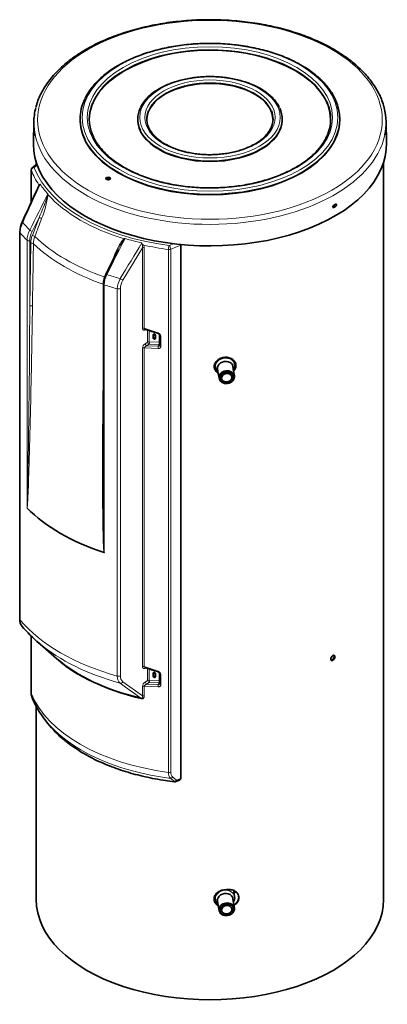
# Model space of a CAD drawing. Header units: millimetres. Extents: x -1322 to 2906, y -1845 to 3109.
# Tile 1 of 7: x -1322 to -684, y -1845 to -134. Entities that reach past the tile are written whole.
import ezdxf

# ---------------------------------------------------------------- set-up
doc = ezdxf.new("R2010")
doc.units = ezdxf.units.MM
for name, color, linetype in [('7622280', 7, 'Continuous'), ('7627262', 7, 'Continuous'), ('7627729', 7, 'Continuous'), ('7682704', 7, 'Continuous'), ('97758856_ECROU_R', 7, 'Continuous'), ('EEP06411_TUBE_CO', 7, 'Continuous'), ('EEP06530_ECROU_N', 7, 'Continuous'), ('FactualArea', 7, 'Continuous')]:
    doc.layers.add(name, color=color, linetype=linetype)

# ---------------------------------------------------------------- blocks, each defined once
blk = doc.blocks.new('SE5')
at = {"layer": '7622280', "color": 2, "linetype": 'Continuous', "lineweight": 35}
blk.add_ellipse((-1168.7, -416.7), major_axis=(-7.5, 0), ratio=0.57735, start_param=4.449148, end_param=4.972288, dxfattribs=at)
for points in [[(-983.3, -733.9), (-983.5, -733.8), (-983.8, -733.7), (-984.1, -733.6)], [(-950, -1652.1), (-948.9, -1651.4), (-947.9, -1650.6), (-947, -1649.8)]]:
    blk.add_open_spline(points, degree=3, dxfattribs=at)
at = {"layer": '7627262', "color": 2, "linetype": 'Continuous', "lineweight": 35}
for p, q in [((-1292.5, -385.2), (-1300.4, -391.8)), ((-1302.3, -395.6), (-1302.3, -451.7)), ((-1322, -503.4), (-1322, -1176.3)), ((-1042.4, -1452.9), (-1042.4, -526.2)), ((-1151.7, -534.9), (-1172.4, -576.4)), ((-1177, -593.7), (-1177, -869.3)), ((-1090.7, -682.3), (-1090.7, -687.2)), ((-1089.9, -681), (-1089.9, -685.8)), ((-1086.4, -688), (-1086.4, -683.1)), ((-1079.3, -682.7), (-1079.3, -700.2)), ((-1302.3, -1205.6), (-1302.3, -1304.2)), ((-1292.1, -1215), (-1257.9, -1244.8)), ((-1090.7, -1270.1), (-1090.7, -1275)), ((-1089.9, -1268.9), (-1089.9, -1273.7)), ((-1086.4, -1275.8), (-1086.4, -1270.9)), ((-1079.3, -1270.6), (-1079.3, -1288.1)), ((-1278.8, -1350.2), (-1273.7, -1356.8)), ((-1051, -1458.2), (-1044.9, -1455.8))]:
    blk.add_line(p, q, dxfattribs=at)
at = {"layer": '7627262', "color": 7, "linetype": 'Continuous', "lineweight": 18}
for p, q in [((-1291.8, -387.1), (-1297.3, -391.5)), ((-1302.1, -396.3), (-1302.1, -451.5)), ((-1288.6, -478.3), (-1300.6, -502.2)), ((-1300.3, -509.5), (-1288.6, -478.3)), ((-1321.5, -504.7), (-1321.5, -1177.5)), ((-1309.5, -983.2), (-1309.5, -517.8)), ((-1304.8, -518.2), (-1304.8, -632)), ((-1304.8, -632), (-1303.1, -523.3)), ((-1062.9, -526.8), (-1055, -523.7)), ((-1042.4, -526.2), (-1060, -533.3)), ((-1109.1, -530.9), (-1142.9, -587.1)), ((-1109.1, -670.7), (-1109.1, -530.9)), ((-1106.2, -530.6), (-1106.2, -670.4)), ((-1064, -1442.4), (-1064, -533.7)), ((-1060, -533.3), (-1060, -1441.9)), ((-1175.5, -595.2), (-1175.5, -1060.5)), ((-1152.8, -1275), (-1152.8, -602.1)), ((-1147.5, -601.8), (-1147.5, -1274.6)), ((-1106.2, -670.4), (-1082, -678.7)), ((-1101.6, -673.1), (-1104.3, -673.8)), ((-1100.1, -694.7), (-1100.1, -673.6)), ((-1097.2, -674.6), (-1097.2, -694.4)), ((-1090, -681.1), (-1090.7, -682.3)), ((-1080, -695), (-1080, -681.2)), ((-1077.1, -684.4), (-1077.1, -701.9)), ((-1104.3, -697.5), (-1100.1, -694.7)), ((-1097.6, -698.4), (-1101.8, -701.2)), ((-1101.8, -701.2), (-1081.7, -702)), ((-1080.3, -699), (-1097.6, -698.4)), ((-1097.2, -694.4), (-1080, -695)), ((-1089.9, -685.8), (-1090.7, -687.2)), ((-1109.1, -1258.6), (-1109.1, -705.2)), ((-1082, -706), (-1106.2, -704.9)), ((-1106.2, -704.9), (-1106.2, -1258.3)), ((-1302.1, -1205.7), (-1302.1, -1304.9)), ((-1106.2, -1258.3), (-1082, -1266.6)), ((-1101.6, -1261), (-1104.3, -1261.7)), ((-1100.1, -1282.6), (-1100.1, -1261.5)), ((-1097.2, -1262.5), (-1097.2, -1282.3)), ((-1104.3, -1285.4), (-1100.1, -1282.6)), ((-1097.2, -1282.3), (-1080, -1282.9)), ((-1090, -1268.9), (-1090.7, -1270.1)), ((-1089.9, -1273.7), (-1090.7, -1275)), ((-1080, -1282.9), (-1080, -1269.1)), ((-1077.1, -1272.2), (-1077.1, -1289.7)), ((-1142.9, -1285), (-1109.1, -1309.6)), ((-1109.1, -1309.6), (-1109.1, -1293)), ((-1082, -1293.8), (-1106.2, -1292.8)), ((-1106.2, -1292.8), (-1106.2, -1309.4)), ((-1097.6, -1286.3), (-1101.8, -1289.1)), ((-1101.8, -1289.1), (-1081.7, -1289.9)), ((-1080.3, -1286.9), (-1097.6, -1286.3)), ((-1056.3, -1450.6), (-1050, -1456)), ((-1050, -1456), (-1042.4, -1452.9))]:
    blk.add_line(p, q, dxfattribs=at)
at = {"layer": '7627262', "color": 2, "linetype": 'Continuous', "lineweight": 35}
for centre, radius, start, end in [((-1297.3, -395.6), 5, 129.507, 180), ((3700.1, -2743.8), 5502.5, 155.0545, 155.7766), ((-1278.6, -425), 10.6, 168.7197, 168.7356), ((-1280.4, -504.2), 41.6, 154.3828, 178.9652), ((-969.9, -629.1), 204.9, 152.318, 152.6113), ((-1140.2, -593.9), 36.6, 151.4676, 179.6383), ((-975.5, -329.8), 365.7, 249.3956, 253.0767), ((-1309.4, -983.1), 0.169, 200.4954, 224.0858), ((-1304.1, -1177.2), 18, 176.9078, 216.718), ((-1150.6, -1049.7), 217.5, 219.5628, 230.7621), ((-977, -922.3), 360.9, 249.3544, 253.0841), ((-1289.8, -1305.4), 12.5, 174.6404, 202.8663), ((-1287.9, -1305.8), 14.2, 199.1563, 203.0415), ((-1161.5, -1257.1), 149.7, 201.2248, 219.4004), ((-1052.9, -1453.6), 5, 263.454, 292.0118)]:
    blk.add_arc(centre, radius, start, end, dxfattribs=at)
at = {"layer": '7627262', "color": 7, "linetype": 'Continuous', "lineweight": 18}
for centre, radius, start, end in [((6558.7, -4027), 8634.8, 155.31116, 155.79472), ((-1278.6, -424.2), 10.8, 163.7759, 175.3323), ((-1282.4, -426.4), 7.46, 125.5672, 153.4973), ((19804.7, -11018.7), 23585, 153.34276, 153.51345), ((-1584.1, -343.4), 324.8, 335.4644, 342.8869), ((-1439.2, -415.8), 167.7, 337.5209, 352.1162), ((-1241.9, -444.8), 32.4, 166.6007, 169.6713), ((-1250.8, -433.9), 22.8, 188.4561, 192.2606), ((-1278.6, -506.2), 43, 153.0814, 178.0462), ((-1269.7, -519), 39.8, 151.692, 178.3057), ((-1268.3, -519.2), 36.5, 152.2172, 178.3938), ((-1260.6, -524.8), 42.6, 158.9494, 177.9955), ((-1258.8, -525), 39.6, 159.372, 178.0102), ((16885.8, -9613.9), 20191.7, 153.21484, 153.41419), ((-969.9, -629.1), 204.9, 146.4343, 152.318), ((4067.3, -3703.9), 6076.8, 148.42866, 149.11271), ((-1118, -592.6), 80.8, 105.3448, 106.4817), ((-1090.8, -564.8), 69.8, 134.1079, 135.5093), ((-1067.1, -493), 52.1, 214.2853, 219.5373), ((-1074.1, -517.1), 36.4, 188.218, 195.7189), ((-1117.5, -529), 8.57, 346.932, 13.2853), ((-1115.3, -530.5), 9.15, 359.0218, 28.1565), ((-1133.5, -596.4), 42, 153.1353, 178.3932), ((-1115, -603.3), 37.8, 150.0045, 178.2743), ((-1118.4, -602.7), 29.1, 147.4471, 178.101), ((-17359.8, -592.2), 16055, 358.60463, 359.85812), ((-1083.6, -685), 6.51, 5.653, 75.5342), ((-1098.7, -706.4), 10.5, 122.3095, 173.3068), ((-1081.7, -699.5), 2.47, 268.4469, 334.3445), ((-1306, -1178.6), 15.5, 176.0399, 218.3345), ((-1137.8, -1276.1), 15, 175.6324, 228.6209), ((-1135.1, -1275.4), 12.4, 176.177, 230.9985), ((-1083.6, -1272.9), 6.51, 5.653, 75.5342), ((-140.9, 64.6), 1685.7, 233.3249, 234.8397), ((-1098.7, -1294.3), 10.5, 122.3095, 173.3068), ((-1081.7, -1287.4), 2.47, 268.4469, 334.3445), ((-1287.9, -1305.8), 14.2, 176.3294, 199.1563), ((-1050, -1443), 14, 177.4062, 223.9124), ((-611, -927.5), 691, 229.472, 230.1628), ((-1048.9, -1442.3), 11.1, 177.9559, 228.3398)]:
    blk.add_arc(centre, radius, start, end, dxfattribs=at)
for centre, major_axis, ratio, start_param, end_param in [((-1297.3, -395.6), (4.65, 1.83), 0.79621, 1.267193, 2.837989), ((-1297.3, -395.6), (3.18, -3.86), 0.668835, 2.252305, 3.141593), ((-994, -351.8), (-311, 0), 0.57735, 0.223382, 1.347415), ((-1297.3, -395.6), (5, 0), 0.57735, 3.141593, 3.364974), ((-994, -355.8), (-316, 0), 0.57735, 0.223382, 0.366604), ((-1291.8, -421.9), (-2.79, 1.1), 0.877261, 3.075771, 3.797294), ((-994, -353.3), (-314.9, 0), 0.57735, 0.37767, 0.479943), ((-1275.4, -438.3), (3, 0.17), 0.299207, -0.978276, -0.689415), ((-994, -353.9), (-315.4, 0), 0.57735, 0.48468, 1.086116), ((-1286.5, -479.5), (-2.81, 1.05), 0.227182, 3.845416, 5.64859), ((-1313.3, -488.3), (4.56, -2.06), 0.021102, 3.168701, 3.825977), ((-994, -397.9), (-357.6, 0), 0.57735, 0.444385, 0.517627), ((-1317, -503.4), (5, 0), 0.57735, 3.128496, 3.593019), ((-994, -413), (-364, 0), 0.57735, 0.451427, 0.521974), ((-1302.7, -501), (2.68, -1.34), 0.085164, 3.884294, 5.665125), ((-1298.2, -510.7), (-2.81, 1.05), 0.228244, 3.855884, 5.648402), ((-994, -408.1), (-350.7, 0), 0.57735, 0.533685, 1.029534), ((-1306.9, -516.9), (3, 0), 0.57735, 3.663567, 5.497787), ((-1301, -524.5), (-3, 0.05), 0.56686, 3.686937, 5.506631), ((-994, -419.1), (-354.2, 0), 0.57735, 0.536462, 1.02785), ((-1142.2, -515.3), (1.51, -2.59), 0.393964, 1.132923, 1.421784), ((-994, -353.3), (-314.9, 0), 0.57735, 1.090853, 1.193126), ((-1108.3, -527.8), (-2.61, -1.47), 0.35921, 4.097353, 4.818877), ((-1107.2, -532.2), (-3, 0), 0.57735, 4.349446, 5.393067), ((-994, -355.8), (-316, 0), 0.57735, 1.204192, 1.347415), ((-1062.9, -530.9), (-0.65, -4.96), 0.180877, 3.768982, 5.339778), ((-1062.9, -530.9), (-1.87, 4.64), 0.468323, 4.000271, 5.571067), ((-1062.9, -530.9), (-5, 0), 0.57735, 1.347415, 2.181662), ((-1162.1, -551.4), (-2.81, 1.05), 0.227182, 3.963174, 4.31017), ((-994, -397.9), (-357.6, 0), 0.57735, 1.053169, 1.126411), ((-1174, -593.7), (3, 0), 0.57735, 3.141593, 4.190415), ((-994, -413), (-364, 0), 0.57735, 1.048822, 1.11937), ((-1146, -584.8), (-4.3, 2.56), 0.10011, 1.225861, 2.450031), ((-1150.6, -599.5), (-5, 0), 0.57735, 1.11937, 2.251475), ((-1302.7, -633.2), (-3, 0.05), 0.566864, 3.688561, 5.506627), ((-1107.2, -672), (-3, 0), 0.57735, 4.349446, 5.393067), ((-1102.4, -675.2), (0.78, -2.9), 0.611668, 3.134139, 4.072362), ((-1081.1, -677), (0.9, 2.86), 0.124417, 2.230219, 3.126295), ((-1076.3, -682.7), (3, 0), 0.57735, 3.129881, 4.446171), ((-1102.4, -698.9), (-1.66, 2.5), 0.398314, 0.763955, 2.424511), ((-1098.2, -696.1), (-3, 0), 0.57735, 4.368391, 5.393067), ((-1098.2, -696.1), (-1.66, 2.5), 0.398336, 0.763965, 2.424245), ((-1098.2, -696.1), (0.16, 3), 0.371093, 3.848321, 5.308069), ((-1080.9, -696.7), (-0.06, -3), 0.325957, 0.697869, 2.164597), ((-1080.9, -696.7), (-2.7, 1.3), 0.708028, 2.105845, 2.470393), ((-1080.9, -696.7), (-3, 0), 0.57735, 4.172978, 4.42736), ((-1076.3, -700.2), (3, 0), 0.57735, 3.141593, 4.446171), ((-1107.2, -706.5), (-3, 0), 0.57735, 4.349446, 5.393067), ((-1081.1, -704.3), (-0.06, -3), 0.32348, 3.839515, 5.306291), ((-1317, -1176.3), (5, 0), 0.57735, 3.141593, 3.593019), ((-994, -1085.9), (-364, 0), 0.57735, 0.451427, 1.11937), ((-994, -1100.9), (-357.6, 0), 0.57735, 0.603076, 1.126411), ((-994, -1145.3), (-316, 0), 0.57735, 0.513818, 1.190078), ((-1107.2, -1259.9), (-3, 0), 0.57735, 4.349446, 5.393067), ((-1102.4, -1263), (0.78, -2.9), 0.611668, 3.134139, 4.072362), ((-1150.6, -1272.4), (-5, 0), 0.57735, 1.11937, 2.251475), ((-1098.2, -1283.9), (-3, 0), 0.57735, 4.368391, 5.393067), ((-1098.2, -1283.9), (-1.66, 2.5), 0.398336, 0.763965, 2.424246), ((-1098.2, -1283.9), (0.16, 3), 0.371094, 3.84832, 5.308068), ((-1081.1, -1264.9), (0.9, 2.86), 0.124417, 2.230219, 3.125156), ((-1080.9, -1284.6), (-0.06, -3), 0.325957, 0.697868, 2.164597), ((-1080.9, -1284.6), (-3, 0), 0.57735, 4.172978, 4.42736), ((-1076.3, -1270.6), (3, 0), 0.57735, 3.129881, 4.446171), ((-1146, -1282.8), (-2.99, -4.01), 0.772821, 0.363206, 1.587376), ((-1107.2, -1294.4), (-3, 0), 0.57735, 4.349446, 5.393067), ((-1102.4, -1286.8), (-1.66, 2.5), 0.398313, 0.763955, 2.424513), ((-1081.1, -1292.2), (-0.06, -3), 0.32348, 3.839514, 5.306291), ((-1080.9, -1284.6), (-2.7, 1.3), 0.708028, 2.105846, 2.470393), ((-1076.3, -1288.1), (3, 0), 0.57735, 3.141593, 4.446171), ((-1297.3, -1304.2), (5, 0), 0.57735, 3.141593, 3.364974), ((-994, -1264.4), (-316, 0), 0.57735, 0.223382, 1.347415), ((-1112.5, -1316.3), (0.68, 2.92), 0.3034, 5.363299, 6.026525), ((-1107.2, -1311), (-3, 0), 0.57735, 4.349446, 5.393067), ((-994, -1276.7), (-312, 0), 0.57735, 0.43116, 1.357331), ((-994, -1284.6), (-306.4, 0), 0.57735, 0.813174, 1.374601), ((-1062.9, -1439.5), (-5, 0), 0.57735, 1.347415, 2.181662), ((-1059.2, -1448.2), (-3.27, -3.79), 0.743327, 0.645418, 1.587539), ((-1052.9, -1453.6), (-3.22, -3.82), 0.743392, 0.650157, 1.578746), ((-1052.9, -1453.6), (0.57, 4.97), 0.159167, 2.719035, 3.141346), ((-1052.9, -1453.6), (-1.87, 4.64), 0.468323, 3.141593, 4.000271)]:
    blk.add_ellipse(centre, major_axis=major_axis, ratio=ratio, start_param=start_param, end_param=end_param, dxfattribs=at)
at = {"layer": '7627262', "color": 2, "linetype": 'Continuous', "lineweight": 35}
for centre, major_axis, ratio, start_param, end_param in [((-1313.3, -488.3), (4.56, -2.06), 0.021102, 3.138102, 3.168701), ((-1169.8, -577.7), (2.68, -1.34), 0.085164, 3.119185, 4.304364), ((-1174, -593.7), (3, 0), 0.57735, 3.105323, 3.141593), ((-994, -878.4), (-364, 0), 0.57735, 0.522178, 1.048619), ((-994, -1100.9), (-357.6, 0), 0.57735, 0.585303, 0.603076), ((-994, -1143.8), (-316.6, 0), 0.57735, 0.585303, 1.190078), ((-1081.1, -1264.9), (0.9, 2.86), 0.124417, 3.125156, 3.145909), ((-994, -1276.7), (-312, 0), 0.57735, 0.420534, 0.43116), ((-994, -1284.6), (-306.4, 0), 0.57735, 0.420534, 0.813174)]:
    blk.add_ellipse(centre, major_axis=major_axis, ratio=ratio, start_param=start_param, end_param=end_param, dxfattribs=at)
at = {"layer": '7627262', "color": 7, "linetype": 'Continuous', "lineweight": 18}
for points, knots in [([(-1289, -421.2), (-1288.8, -421), (-1288.5, -420.9), (-1287.9, -420.6), (-1287.7, -420.6), (-1287.4, -420.5), (-1287.2, -420.5), (-1287, -420.4), (-1286.9, -420.4), (-1286.7, -420.4)], [0, 0, 0, 0, 0.5, 0.5, 0.75, 0.75, 0.875, 0.875, 1, 1, 1, 1]), ([(-1298.4, -523.7), (-1298.4, -525.3), (-1298.5, -526.9), (-1298.5, -528.6), (-1298.6, -535.2), (-1298.7, -541.8), (-1298.8, -548.4), (-1299.2, -576.4), (-1299.7, -604.3), (-1300.1, -632.3)], [0, 0, 0, 0, 0.045472, 0.045472, 0.045472, 0.227362, 0.227362, 0.227362, 1, 1, 1, 1]), ([(-1160.8, -551.2), (-1159.5, -547.9), (-1158.2, -544.6), (-1155.4, -538.2), (-1154, -535.1), (-1151.6, -530.4), (-1150.8, -528.9), (-1149.1, -525.9), (-1148.3, -524.4), (-1146.9, -522.2), (-1146.5, -521.5), (-1145.5, -520), (-1145, -519.3), (-1144, -518), (-1143.4, -517.3), (-1142.6, -516.4), (-1142.3, -516.1), (-1141.6, -515.5), (-1141.3, -515.3), (-1140.9, -515.1)], [0, 0, 0, 0, 0.25, 0.25, 0.5, 0.5, 0.625, 0.625, 0.75, 0.75, 0.8125, 0.8125, 0.875, 0.875, 0.9375, 0.9375, 0.96875, 0.96875, 1, 1, 1, 1]), ([(-1300.1, -632.3), (-1301, -691.5), (-1302.1, -750.4), (-1304.1, -838.5), (-1304.9, -867.8), (-1306.1, -911.6), (-1306.6, -926.2), (-1307.3, -947.9), (-1307.6, -955.2), (-1308.1, -965.9), (-1308.3, -969.5), (-1308.6, -974.8), (-1308.7, -976.6), (-1308.9, -979.2), (-1309, -980.1), (-1309.1, -981.3), (-1309.1, -981.8), (-1309.2, -982.4), (-1309.3, -982.6), (-1309.3, -982.8), (-1309.3, -982.9), (-1309.4, -983.1), (-1309.4, -983.2), (-1309.5, -983.2)], [0, 0, 0, 0, 0.5, 0.5, 0.75, 0.75, 0.875, 0.875, 0.9375, 0.9375, 0.96875, 0.96875, 0.984375, 0.984375, 0.992187, 0.992187, 0.996094, 0.996094, 0.998047, 0.998047, 0.999023, 0.999023, 1, 1, 1, 1]), ([(-1104.3, -673.8), (-1104.9, -674), (-1105.5, -674.1), (-1106.4, -674), (-1106.7, -673.9), (-1107.2, -673.8), (-1107.4, -673.7), (-1107.7, -673.5), (-1107.8, -673.4), (-1108.1, -673.3), (-1108.2, -673.2), (-1108.4, -672.9), (-1108.6, -672.7), (-1108.8, -672.2), (-1109, -671.9), (-1109.1, -671.3), (-1109.1, -671), (-1109.1, -670.7)], [0, 0, 0, 0, 0.25, 0.25, 0.375, 0.375, 0.5, 0.5, 0.5625, 0.5625, 0.625, 0.625, 0.75, 0.75, 0.875, 0.875, 1, 1, 1, 1]), ([(-1106.2, -670.4), (-1106.1, -670.6), (-1106.1, -670.8), (-1105.9, -671.1), (-1105.8, -671.2), (-1105.7, -671.3), (-1105.6, -671.4), (-1105.4, -671.6), (-1105.2, -671.8), (-1104.9, -672), (-1104.7, -672.1), (-1104.4, -672.2), (-1104.4, -672.3), (-1104.3, -672.3)], [0, 0, 0, 0, 0.125, 0.125, 0.1875, 0.1875, 0.25, 0.25, 0.375, 0.375, 0.5, 0.5, 0.5390296, 0.5390296, 0.5390296, 0.5390296]), ([(-1101.8, -701.2), (-1102.3, -701.4), (-1102.8, -701.6), (-1103.7, -702.1), (-1104.1, -702.4), (-1104.9, -703), (-1105.3, -703.4), (-1105.7, -703.9), (-1105.8, -704.1), (-1106.1, -704.5), (-1106.1, -704.7), (-1106.2, -704.9)], [0, 0, 0, 0, 0.25, 0.25, 0.5, 0.5, 0.75, 0.75, 0.875, 0.875, 1, 1, 1, 1]), ([(-1081.7, -702), (-1081.5, -701.5), (-1081.2, -700.9), (-1081, -700.4), (-1080.7, -699.9), (-1080.5, -699.5), (-1080.3, -699)], [0, 0, 0, 0, 0.528671, 0.528671, 0.528671, 1, 1, 1, 1]), ([(-1077.1, -701.9), (-1077.1, -702.2), (-1077.2, -702.4), (-1077.3, -703), (-1077.4, -703.2), (-1077.6, -703.8), (-1077.7, -704), (-1078.1, -704.4), (-1078.3, -704.6), (-1078.7, -705), (-1079, -705.2), (-1079.5, -705.5), (-1079.8, -705.6), (-1080.4, -705.8), (-1080.7, -705.8), (-1081.3, -705.9), (-1081.6, -706), (-1082, -706)], [0, 0, 0, 0, 0.125, 0.125, 0.25, 0.25, 0.375, 0.375, 0.5, 0.5, 0.625, 0.625, 0.75, 0.75, 0.875, 0.875, 1, 1, 1, 1]), ([(-1175.5, -1060.5), (-1175.6, -1060.4), (-1175.7, -1060.3), (-1175.8, -1060.1), (-1175.8, -1059.9), (-1175.9, -1059.6), (-1175.9, -1059.3), (-1176, -1058.6), (-1176.1, -1058.1), (-1176.3, -1056.7), (-1176.4, -1055.7), (-1176.6, -1052.9), (-1176.7, -1051), (-1177, -1045.3), (-1177.1, -1041.6), (-1177.5, -1030.3), (-1177.7, -1022.8), (-1178.1, -1000.4), (-1178.2, -985.5), (-1178.5, -940.8), (-1178.5, -911.1), (-1178.2, -828.9), (-1177.7, -776.6), (-1177, -724.3)], [0, 0, 0, 0, 0.0009766, 0.0009766, 0.0019531, 0.0019531, 0.0039062, 0.0039062, 0.0078125, 0.0078125, 0.015625, 0.015625, 0.03125, 0.03125, 0.0625, 0.0625, 0.125, 0.125, 0.25, 0.25, 0.5, 0.5, 0.9415555, 0.9415555, 0.9415555, 0.9415555]), ([(-1176.7, -1004.2), (-1176.7, -1008.1), (-1176.7, -1012), (-1176.6, -1023.3), (-1176.5, -1030.7), (-1176.3, -1041.9), (-1176.2, -1045.6), (-1176.1, -1051.2), (-1176, -1053), (-1175.9, -1055.8), (-1175.9, -1056.8), (-1175.8, -1058.2), (-1175.8, -1058.6), (-1175.7, -1059.4), (-1175.7, -1059.6), (-1175.6, -1059.9), (-1175.6, -1060.1), (-1175.6, -1060.2), (-1175.6, -1060.3), (-1175.5, -1060.4), (-1175.5, -1060.4), (-1175.5, -1060.5), (-1175.5, -1060.5), (-1175.5, -1060.5)], [0.8418375, 0.8418375, 0.8418375, 0.8418375, 0.875, 0.875, 0.9375, 0.9375, 0.96875, 0.96875, 0.984375, 0.984375, 0.9921875, 0.9921875, 0.9960937, 0.9960937, 0.9980469, 0.9980469, 0.9990234, 0.9990234, 0.9995117, 0.9995117, 0.9997559, 0.9997559, 1, 1, 1, 1]), ([(-1104.3, -1261.7), (-1104.9, -1261.9), (-1105.5, -1261.9), (-1106.4, -1261.9), (-1106.7, -1261.8), (-1107.2, -1261.7), (-1107.4, -1261.6), (-1107.7, -1261.4), (-1107.8, -1261.3), (-1108.1, -1261.1), (-1108.2, -1261), (-1108.4, -1260.8), (-1108.6, -1260.5), (-1108.8, -1260.1), (-1109, -1259.8), (-1109.1, -1259.2), (-1109.1, -1258.9), (-1109.1, -1258.6)], [0, 0, 0, 0, 0.25, 0.25, 0.375, 0.375, 0.5, 0.5, 0.5625, 0.5625, 0.625, 0.625, 0.75, 0.75, 0.875, 0.875, 1, 1, 1, 1]), ([(-1106.2, -1258.3), (-1106.1, -1258.5), (-1106.1, -1258.7), (-1105.9, -1259), (-1105.8, -1259.1), (-1105.7, -1259.2), (-1105.6, -1259.3), (-1105.4, -1259.5), (-1105.2, -1259.7), (-1104.9, -1259.9), (-1104.7, -1260), (-1104.4, -1260.1), (-1104.4, -1260.1), (-1104.3, -1260.2)], [0, 0, 0, 0, 0.125, 0.125, 0.1875, 0.1875, 0.25, 0.25, 0.375, 0.375, 0.5, 0.5, 0.5405738, 0.5405738, 0.5405738, 0.5405738]), ([(-1101.8, -1289.1), (-1102.3, -1289.3), (-1102.8, -1289.5), (-1103.7, -1290), (-1104.1, -1290.3), (-1104.9, -1290.9), (-1105.3, -1291.2), (-1105.7, -1291.8), (-1105.8, -1292), (-1106.1, -1292.4), (-1106.1, -1292.6), (-1106.2, -1292.8)], [0, 0, 0, 0, 0.25, 0.25, 0.5, 0.5, 0.75, 0.75, 0.875, 0.875, 1, 1, 1, 1]), ([(-1077.1, -1289.7), (-1077.1, -1290), (-1077.2, -1290.3), (-1077.3, -1290.9), (-1077.4, -1291.1), (-1077.6, -1291.6), (-1077.7, -1291.9), (-1078.1, -1292.3), (-1078.3, -1292.5), (-1078.7, -1292.9), (-1079, -1293.1), (-1079.5, -1293.3), (-1079.8, -1293.5), (-1080.4, -1293.7), (-1080.7, -1293.7), (-1081.3, -1293.8), (-1081.6, -1293.8), (-1082, -1293.8)], [0, 0, 0, 0, 0.125, 0.125, 0.25, 0.25, 0.375, 0.375, 0.5, 0.5, 0.625, 0.625, 0.75, 0.75, 0.875, 0.875, 1, 1, 1, 1]), ([(-1081.7, -1289.9), (-1081.5, -1289.3), (-1081.2, -1288.8), (-1081, -1288.3), (-1080.7, -1287.8), (-1080.5, -1287.4), (-1080.3, -1286.9)], [0, 0, 0, 0, 0.528671, 0.528671, 0.528671, 1, 1, 1, 1]), ([(-1111.6, -1313.5), (-1111.5, -1313.6), (-1111.3, -1313.6), (-1111, -1313.6), (-1110.8, -1313.7), (-1110.5, -1313.6), (-1110.4, -1313.6), (-1110.1, -1313.6), (-1110, -1313.5), (-1109.8, -1313.4), (-1109.7, -1313.3), (-1109.5, -1313.2), (-1109.4, -1313.1), (-1109.2, -1312.8), (-1109.1, -1312.6), (-1109, -1312.2), (-1108.9, -1312), (-1108.9, -1311.5), (-1108.9, -1311.3), (-1108.9, -1310.6), (-1109, -1310.1), (-1109.1, -1309.6)], [0, 0, 0, 0, 0.0625, 0.0625, 0.125, 0.125, 0.1875, 0.1875, 0.25, 0.25, 0.3125, 0.3125, 0.375, 0.375, 0.5, 0.5, 0.625, 0.625, 0.75, 0.75, 1, 1, 1, 1]), ([(-1106.2, -1309.4), (-1106.2, -1310.1), (-1106.2, -1310.8), (-1106.5, -1311.9), (-1106.6, -1312.2), (-1106.9, -1312.8), (-1107.1, -1313.1), (-1107.5, -1313.7), (-1107.7, -1313.9), (-1108.3, -1314.4), (-1108.6, -1314.5), (-1109.4, -1314.8), (-1109.7, -1314.8), (-1110.3, -1314.8), (-1110.6, -1314.8), (-1111, -1314.8), (-1111.2, -1314.7), (-1111.4, -1314.7)], [0, 0, 0, 0, 0.25, 0.25, 0.375, 0.375, 0.5, 0.5, 0.625, 0.625, 0.75, 0.75, 0.875, 0.875, 0.9375, 0.9375, 1, 1, 1, 1])]:
    blk.add_open_spline(points, degree=3, knots=knots, dxfattribs=at)
for points in [[(-1284.2, -479.9), (-1288.1, -490.3), (-1292, -500.7), (-1295.9, -511.1)], [(-1163.5, -558.5), (-1162.6, -556.1), (-1161.7, -553.6), (-1160.8, -551.2)]]:
    blk.add_open_spline(points, degree=3, dxfattribs=at)
at = {"layer": '7627262', "color": 2, "linetype": 'Continuous', "lineweight": 35}
for points, knots in [([(-1042.8, -524.9), (-1042.8, -524.9), (-1042.7, -524.9), (-1042.6, -525.2), (-1042.6, -525.4), (-1042.4, -525.8), (-1042.4, -526), (-1042.4, -526.2)], [0.732981, 0.732981, 0.732981, 0.732981, 0.75, 0.75, 0.875, 0.875, 1, 1, 1, 1]), ([(-1086.4, -683.1), (-1086.4, -682.6), (-1086.6, -682.1), (-1087.4, -681.2), (-1088, -680.9), (-1089.1, -680.7), (-1089.7, -680.8), (-1090.5, -681.3), (-1090.7, -681.8), (-1090.7, -682.3)], [0, 0, 0, 0, 0.25, 0.25, 0.5, 0.5, 0.75, 0.75, 1, 1, 1, 1]), ([(-1082, -679.9), (-1082, -679.9), (-1081.6, -680), (-1080.9, -680.4), (-1080.1, -681), (-1079.6, -681.8), (-1079.3, -682.4), (-1079.3, -682.6), (-1079.4, -682.7)], [0, 0, 0, 0, 0.032829, 0.238233, 0.445015, 0.653571, 0.867724, 1, 1, 1, 1]), ([(-1090.7, -687.2), (-1090.7, -687.6), (-1090.5, -688.2), (-1089.7, -689), (-1089.1, -689.3), (-1088, -689.5), (-1087.4, -689.4), (-1086.6, -688.9), (-1086.4, -688.4), (-1086.4, -688)], [0, 0, 0, 0, 0.25, 0.25, 0.5, 0.5, 0.75, 0.75, 1, 1, 1, 1]), ([(-1089.9, -685.8), (-1089.9, -686.3), (-1089.7, -686.8), (-1088.9, -687.6), (-1088.3, -687.9), (-1087.3, -688.1), (-1086.9, -688.1), (-1086.6, -687.9)], [0, 0, 0, 0, 0.25, 0.25, 0.5, 0.5, 0.6904425, 0.6904425, 0.6904425, 0.6904425]), ([(-1176.7, -815.3), (-1176.8, -837.9), (-1176.9, -860.4), (-1177, -912.5), (-1177, -942), (-1176.9, -982.4), (-1176.8, -993.3), (-1176.7, -1004.2)], [0.3084796, 0.3084796, 0.3084796, 0.3084796, 0.5, 0.5, 0.75, 0.75, 0.8418375, 0.8418375, 0.8418375, 0.8418375]), ([(-1175.5, -1060.5), (-1175.5, -1060.5), (-1175.5, -1060.5), (-1175.5, -1060.5), (-1175.5, -1060.6), (-1175.5, -1060.6), (-1175.5, -1060.6), (-1175.5, -1060.6), (-1175.5, -1060.5), (-1175.5, -1060.5)], [0, 0, 0, 0, 0.137238, 0.137238, 0.137238, 0.541884, 0.541884, 0.541884, 1, 1, 1, 1]), ([(-1086.4, -1270.9), (-1086.4, -1270.5), (-1086.6, -1269.9), (-1087.4, -1269.1), (-1088, -1268.8), (-1089.1, -1268.6), (-1089.7, -1268.7), (-1090.5, -1269.2), (-1090.7, -1269.7), (-1090.7, -1270.1)], [0, 0, 0, 0, 0.25, 0.25, 0.5, 0.5, 0.75, 0.75, 1, 1, 1, 1]), ([(-1090.7, -1275), (-1090.7, -1275.5), (-1090.5, -1276), (-1089.7, -1276.9), (-1089.1, -1277.2), (-1088, -1277.4), (-1087.4, -1277.3), (-1086.6, -1276.8), (-1086.4, -1276.3), (-1086.4, -1275.8)], [0, 0, 0, 0, 0.25, 0.25, 0.5, 0.5, 0.75, 0.75, 1, 1, 1, 1]), ([(-1089.9, -1273.7), (-1089.9, -1274.2), (-1089.7, -1274.7), (-1088.9, -1275.5), (-1088.3, -1275.8), (-1087.3, -1276), (-1086.9, -1276), (-1086.6, -1275.8)], [0, 0, 0, 0, 0.25, 0.25, 0.5, 0.5, 0.6904425, 0.6904425, 0.6904425, 0.6904425]), ([(-1082, -1267.8), (-1082, -1267.8), (-1081.6, -1267.9), (-1080.9, -1268.3), (-1080.1, -1268.9), (-1079.6, -1269.7), (-1079.3, -1270.3), (-1079.3, -1270.5), (-1079.4, -1270.5)], [0, 0, 0, 0, 0.032829, 0.238234, 0.445016, 0.653572, 0.867725, 1, 1, 1, 1]), ([(-1203.8, -1413.6), (-1202.2, -1414.5), (-1196.5, -1417.7), (-1185, -1423.3), (-1170.2, -1429.7), (-1154.6, -1435.7), (-1138.4, -1441.1), (-1121.7, -1445.9), (-1104.6, -1450.1), (-1087.1, -1453.7), (-1069.7, -1456.6), (-1059.2, -1457.9), (-1053.4, -1458.6)], [0, 0, 0, 0, 0.037224, 0.145958, 0.254675, 0.363368, 0.472037, 0.58068, 0.6893, 0.797897, 0.906476, 1, 1, 1, 1]), ([(-1044.9, -1455.8), (-1044.7, -1455.7), (-1044.6, -1455.6), (-1044.3, -1455.5), (-1044.1, -1455.4), (-1043.7, -1455.1), (-1043.4, -1454.9), (-1042.9, -1454.4), (-1042.7, -1454.1), (-1042.6, -1453.7), (-1042.5, -1453.5), (-1042.4, -1453.2), (-1042.4, -1453.1), (-1042.4, -1452.9)], [0.504226, 0.504226, 0.504226, 0.504226, 0.5625, 0.5625, 0.625, 0.625, 0.75, 0.75, 0.875, 0.875, 0.9375, 0.9375, 1, 1, 1, 1])]:
    blk.add_open_spline(points, degree=3, knots=knots, dxfattribs=at)
for points in [[(-1079.3, -700.2), (-1079.3, -700.3), (-1079.3, -700.4), (-1079.4, -700.6)], [(-1079.3, -1288.1), (-1079.3, -1288.1), (-1079.3, -1288.3), (-1079.4, -1288.5)]]:
    blk.add_open_spline(points, degree=3, dxfattribs=at)
at = {"layer": '7627729', "color": 2, "linetype": 'Continuous', "lineweight": 35}
for p, q in [((-1293.5, -382.2), (-1293.5, -386)), ((-690.3, -1042.7), (-690.3, -382.3)), ((-690.3, -1663.5), (-690.3, -1067.7)), ((-1293.5, -1327.6), (-1293.5, -1663.5))]:
    blk.add_line(p, q, dxfattribs=at)
for centre, major_axis, start_param, end_param in [((-991.9, -1472.8), (301.6, 0), -1.483625, -1.46699), ((-991.9, -1663.5), (-301.6, 0), 0, 3.141593)]:
    blk.add_ellipse(centre, major_axis=major_axis, ratio=0.57735, start_param=start_param, end_param=end_param, dxfattribs=at)
for points, knots in [([(-692.2, -387.4), (-692.2, -388.2), (-692.1, -388.7), (-691.9, -389.1), (-691.9, -389.1), (-691.8, -389.1)], [0.55394821, 0.55394821, 0.55394821, 0.55394821, 0.625, 0.625, 0.65336515, 0.65336515, 0.65336515, 0.65336515]), ([(-691.7, -389), (-691.5, -388.7), (-691.4, -388.2), (-691.2, -386.7), (-691.1, -385.7), (-691, -384.5), (-691, -384.5), (-691, -384.4)], [0.6875, 0.6875, 0.6875, 0.6875, 0.75, 0.75, 0.8125, 0.8125, 0.8158603, 0.8158603, 0.8158603, 0.8158603]), ([(-977.3, -748.9), (-977.8, -748.6), (-980.2, -746.9), (-983.5, -743.1), (-985.2, -737.1), (-983.5, -731.1), (-979.2, -726), (-973, -722.3), (-965.6, -720.5), (-958.2, -721.5), (-952.1, -724.6), (-947.8, -729.3), (-946.7, -733.2), (-946.7, -735.2)], [0.3570248, 0.3570248, 0.3570248, 0.3570248, 0.3751328, 0.4377713, 0.5, 0.5622287, 0.6248672, 0.6875802, 0.75, 0.8124198, 0.8751328, 0.9377713, 1, 1, 1, 1]), ([(-946.9, -734.3), (-946.9, -736.3), (-947.5, -738.3), (-949.1, -741.4), (-949.9, -742.6), (-950.8, -743.7)], [0, 0, 0, 0, 0.0625, 0.0625, 0.1010437, 0.1010437, 0.1010437, 0.1010437]), ([(-946.7, -735.2), (-946.7, -737.2), (-947.6, -740.6), (-949.7, -743.6), (-950.6, -744.7)], [0, 0, 0, 0, 0.0622287, 0.1018154, 0.1018154, 0.1018154, 0.1018154]), ([(-977.8, -747.7), (-978.2, -747.5), (-978.6, -747.2), (-980.7, -745.5), (-982.1, -743.8), (-984, -740.3), (-984.6, -738.5), (-984.7, -736.7)], [0.3616178, 0.3616178, 0.3616178, 0.3616178, 0.375, 0.375, 0.4375, 0.4375, 0.4949425, 0.4949425, 0.4949425, 0.4949425]), ([(-690.3, -1067.8), (-690.3, -1067.9), (-690.3, -1068.5), (-690.3, -1068.5), (-690.5, -1066.4), (-690.5, -1062), (-690.5, -1056), (-690.3, -1049.5), (-690.3, -1045.1), (-690.3, -1042.9), (-690.3, -1042.6)], [0.3009591, 0.3009591, 0.3009591, 0.3009591, 0.31242, 0.375133, 0.4377715, 0.5, 0.5622285, 0.624867, 0.68758, 0.6990409, 0.6990409, 0.6990409, 0.6990409]), ([(-774.8, -1241.4), (-774.8, -1240.3), (-775.2, -1239.5), (-776.6, -1238.7), (-777.5, -1238.8), (-779.4, -1239.9), (-780.3, -1240.9), (-781.7, -1243.2), (-782.1, -1244.5), (-782.1, -1246.7), (-781.7, -1247.5), (-780.3, -1248.3), (-779.4, -1248.3), (-777.5, -1247.2), (-776.6, -1246.2), (-775.2, -1243.8), (-774.8, -1242.5), (-774.8, -1241.4)], [0, 0, 0, 0, 0.125, 0.125, 0.25, 0.25, 0.375, 0.375, 0.5, 0.5, 0.625, 0.625, 0.75, 0.75, 0.875, 0.875, 1, 1, 1, 1]), ([(-782.1, -1247.3), (-782.1, -1247.3), (-781.4, -1247.7), (-779.6, -1247.6), (-776.8, -1244.5), (-776, -1241.8), (-776, -1240.8)], [0.6242384, 0.6242384, 0.6242384, 0.6242384, 0.6250819, 0.75, 0.8749181, 1, 1, 1, 1]), ([(-776, -1240.8), (-776, -1239.7), (-776.4, -1238.9), (-777.1, -1238.5), (-777.1, -1238.5)], [0, 0, 0, 0, 0.1250819, 0.1261757, 0.1261757, 0.1261757, 0.1261757]), ([(-965.6, -1646.3), (-968.1, -1646.4), (-970.6, -1647), (-975.2, -1648.7), (-977.3, -1649.9), (-980.8, -1652.8), (-982.2, -1654.6), (-984.1, -1658.4), (-984.7, -1660.4), (-984.7, -1664.5), (-984.1, -1666.5), (-982.2, -1670.2), (-980.8, -1671.9), (-978.6, -1673.6), (-978.2, -1674), (-977.7, -1674.3)], [0, 0, 0, 0, 0.125, 0.125, 0.25, 0.25, 0.375, 0.375, 0.5, 0.5, 0.625, 0.625, 0.75, 0.75, 0.7806413, 0.7806413, 0.7806413, 0.7806413]), ([(-950, -1673.6), (-949, -1673), (-948.1, -1672.3), (-945.5, -1669.9), (-944.1, -1668.1), (-942.2, -1664.2), (-941.7, -1662.1), (-941.7, -1658), (-942.2, -1656.1), (-944.1, -1652.5), (-945.5, -1650.9), (-949, -1648.3), (-951.1, -1647.3), (-955.7, -1646.1), (-958.1, -1645.9), (-960.6, -1646)], [0.1892585, 0.1892585, 0.1892585, 0.1892585, 0.25, 0.25, 0.375, 0.375, 0.5, 0.5, 0.625, 0.625, 0.75, 0.75, 0.875, 0.875, 1, 1, 1, 1]), ([(-950.2, -1672.7), (-950.1, -1672.6), (-950, -1672.6), (-949.7, -1672.4), (-949.4, -1672.2), (-949.1, -1671.9), (-948.8, -1671.7), (-948.5, -1671.5), (-948.2, -1671.2), (-947.9, -1671), (-947.6, -1670.7), (-947.4, -1670.5), (-947.1, -1670.2), (-946.8, -1670), (-946.6, -1669.7), (-946.3, -1669.4), (-946.1, -1669.2), (-945.8, -1668.9), (-945.6, -1668.6), (-945.4, -1668.3), (-945.1, -1668), (-944.9, -1667.7), (-944.7, -1667.4), (-944.5, -1667.1), (-944.3, -1666.8), (-944.2, -1666.5), (-944, -1666.2), (-943.8, -1665.9), (-943.6, -1665.6), (-943.5, -1665.3), (-943.3, -1665), (-943.2, -1664.7), (-943.1, -1664.3), (-942.9, -1664), (-942.8, -1663.7), (-942.7, -1663.4), (-942.6, -1663.1), (-942.5, -1662.7), (-942.4, -1662.4), (-942.3, -1662.1), (-942.3, -1661.8), (-942.2, -1661.4), (-942.2, -1661.1), (-942.1, -1660.8), (-942.1, -1660.4), (-942, -1660.1), (-942, -1659.8), (-942, -1659.5), (-942, -1658.2), (-942.2, -1657), (-942.5, -1655.8), (-942.5, -1655.7)], [0.1907924, 0.1907924, 0.1907924, 0.1907924, 0.1932767, 0.1999423, 0.2066079, 0.2132736, 0.2199397, 0.2266064, 0.2332741, 0.239943, 0.2466137, 0.253286, 0.2599572, 0.2666273, 0.2732966, 0.2799655, 0.2866343, 0.2933033, 0.2999727, 0.3066426, 0.3133131, 0.3199843, 0.3266562, 0.3333289, 0.3400022, 0.3466763, 0.3533509, 0.360026, 0.3667016, 0.3733775, 0.3800536, 0.3867298, 0.393406, 0.4000821, 0.406758, 0.4134337, 0.420109, 0.4267839, 0.4334585, 0.4401327, 0.4468066, 0.4534802, 0.4601537, 0.4668273, 0.4735012, 0.4801756, 0.4868509, 0.4935275, 0.5002057, 0.5626789, 0.5727621, 0.5727621, 0.5727621, 0.5727621]), ([(-984.7, -1662), (-984.6, -1662.9), (-984.4, -1664.7), (-983.3, -1667.5), (-981.6, -1670.1), (-979.8, -1671.8), (-978.6, -1672.8), (-978, -1673.2), (-977.7, -1673.4), (-977.7, -1673.4)], [0.5107845, 0.5107845, 0.5107845, 0.5107845, 0.5626789, 0.6251671, 0.687639, 0.7500655, 0.7639618, 0.7778516, 0.7837937, 0.7837937, 0.7837937, 0.7837937])]:
    blk.add_open_spline(points, degree=3, knots=knots, dxfattribs=at)
blk.add_open_spline([(-947.3, -731.4), (-947.1, -732.3), (-946.9, -733.3), (-946.9, -734.3)], degree=3, dxfattribs=at)
at = {"layer": '7682704', "color": 2, "linetype": 'Continuous', "lineweight": 35}
for p, q in [((-1217.4, -307.2), (-1217.4, -308.4)), ((-1117.4, -307.2), (-1117.4, -308.4)), ((-866.4, -308.4), (-866.4, -307.2)), ((-766.4, -308.4), (-766.4, -307.2)), ((-1297.7, -311.5), (-1298.4, -348.3)), ((-685.3, -348.3), (-686.1, -311.5))]:
    blk.add_line(p, q, dxfattribs=at)
at = {"layer": '7682704', "color": 7, "linetype": 'Continuous', "lineweight": 18}
for p, q in [((-776.7, -460.8), (-778.5, -459.8)), ((-773.9, -459.2), (-776, -458))]:
    blk.add_line(p, q, dxfattribs=at)
at = {"layer": '7682704', "color": 2, "linetype": 'Continuous', "lineweight": 35}
blk.add_arc((-1043.9, -323.1), 77.6, 117.6135, 152.0407, dxfattribs=at)
at = {"layer": '7682704', "color": 7, "linetype": 'Continuous', "lineweight": 18}
for centre, major_axis in [((-991.9, -308.4), (299.3, 0)), ((-991.9, -304.3), (222, 0)), ((-991.9, -304.3), (-213, 0)), ((-991.9, -304.3), (122, 0)), ((-991.9, -304.3), (-113, 0))]:
    blk.add_ellipse(centre, major_axis=major_axis, ratio=0.57735, dxfattribs=at)
at = {"layer": '7682704', "color": 2, "linetype": 'Continuous', "lineweight": 35}
for centre, major_axis, start_param, end_param in [((-991.9, -308.4), (-209.5, 0), 3.146655, 6.278122), ((-991.9, -308.4), (-109.5, 0), 3.151279, 6.273499), ((-991.9, -307.2), (-225.5, 0), 6.009685, 6.283185), ((-991.9, -307.2), (-225.5, 0), 2.876661, 3.409669), ((-991.9, -313.6), (-305.8, 0), 6.131497, 6.283185), ((-991.9, -307.2), (209.5, 0), 2.913582, 3.371483), ((-991.9, -307.2), (-125.5, 0), 6.010699, 6.283185), ((-991.9, -307.2), (-125.5, 0), 2.868218, 3.407742), ((-991.9, -307.2), (209.5, 0), 0, 0.259886), ((-991.9, -313.6), (-305.8, 0), 3.0216, 3.288528), ((-991.9, -307.2), (-225.5, 0), 0, 0.272616), ((-991.9, -307.2), (-125.5, 0), 0, 0.274384), ((-991.9, -307.2), (109.5, 0), 2.914532, 3.42426), ((-991.9, -307.2), (109.5, 0), 6.035493, 6.283185), ((-991.9, -307.2), (109.5, 0), 0, 0.226399), ((-991.9, -307.2), (209.5, 0), 6.036171, 6.283185), ((-991.9, -313.6), (-305.8, 0), 0, 0.125565), ((-991.9, -308.4), (225.5, 0), 3.141593, 6.283185), ((-991.9, -308.4), (125.5, 0), 3.141593, 6.283185), ((-991.9, -350.5), (-306.6, 0), 6.270842, 6.283185), ((-991.9, -350.5), (-306.6, 0), 0, 3.153936), ((-1168.6, -412.9), (4, 0), 0.55899, 2.582603), ((-991.9, -335), (303.3, 0), -0.791993, -0.778803), ((-991.9, -330.9), (306.2, 0), -0.791931, -0.778866), ((-991.9, -335), (306.3, 0), -0.791929, -0.778868)]:
    blk.add_ellipse(centre, major_axis=major_axis, ratio=0.57735, start_param=start_param, end_param=end_param, dxfattribs=at)
at = {"layer": '7682704', "color": 7, "linetype": 'Continuous', "lineweight": 18}
for centre, major_axis, start_param, end_param in [((-991.9, -307.2), (209.5, 0), 0.259886, 2.913582), ((-991.9, -307.2), (109.5, 0), 0.226399, 2.914532), ((-991.9, -313.6), (-305.8, 0), 0.125565, 3.0216), ((-991.9, -307.2), (-225.5, 0), 0.272616, 2.876661), ((-991.9, -307.2), (-125.5, 0), 0.274384, 2.868218)]:
    blk.add_ellipse(centre, major_axis=major_axis, ratio=0.57735, start_param=start_param, end_param=end_param, dxfattribs=at)
at = {"layer": '7682704', "color": 2, "linetype": 'Continuous', "lineweight": 35}
blk.add_ellipse((-1168.6, -410.5), major_axis=(4, 0), ratio=0.57735, dxfattribs=at)
for points, knots in [([(-689.5, -286.8), (-689.6, -286.5), (-690.4, -282.7), (-693.1, -275), (-697.5, -264.5), (-703.2, -254), (-709.8, -243.8), (-717.6, -233.9), (-726.3, -224.2), (-736.1, -214.9), (-746.8, -206), (-758.4, -197.5), (-770.9, -189.4), (-784.2, -181.7), (-798.2, -174.6), (-813, -168), (-828.4, -161.9), (-844.4, -156.4), (-861, -151.5), (-878, -147.1), (-895.5, -143.4), (-913.3, -140.3), (-931.4, -137.8), (-949.7, -136), (-968.1, -134.9), (-986.7, -134.3), (-1005.2, -134.5), (-1023.7, -135.3), (-1042.1, -136.7), (-1060.3, -138.8), (-1078.3, -141.6), (-1096, -145), (-1113.2, -148.9), (-1130.1, -153.5), (-1146.4, -158.7), (-1162.1, -164.5), (-1177.3, -170.8), (-1191.7, -177.7), (-1205.5, -185), (-1218.4, -192.9), (-1230.5, -201.2), (-1241.8, -209.9), (-1252.1, -219), (-1261.5, -228.6), (-1269.8, -238.4), (-1277.1, -248.5), (-1283.4, -258.9), (-1288.5, -269.4), (-1292, -278.7), (-1293.4, -283.9), (-1293.9, -286)], [0, 0, 0, 0, 0.001992, 0.023077, 0.044219, 0.065431, 0.086714, 0.108063, 0.12947, 0.15092, 0.172403, 0.193906, 0.215421, 0.236941, 0.258459, 0.279974, 0.301483, 0.322985, 0.344481, 0.365971, 0.387455, 0.408934, 0.430409, 0.45188, 0.473349, 0.494817, 0.516284, 0.537752, 0.559221, 0.580692, 0.602167, 0.623645, 0.645129, 0.666619, 0.688116, 0.70962, 0.731133, 0.752654, 0.774183, 0.795719, 0.81726, 0.838801, 0.860337, 0.881859, 0.903356, 0.924817, 0.946226, 0.967573, 0.988847, 1, 1, 1, 1]), ([(-774.7, -271.8), (-775, -271.1), (-776.5, -267.7), (-780.4, -261.1), (-786.4, -252.5), (-793.6, -244.1), (-801.7, -236.1), (-810.8, -228.4), (-820.8, -221.1), (-831.6, -214.3), (-843.3, -207.9), (-855.6, -202), (-868.7, -196.7), (-882.4, -191.9), (-896.6, -187.7), (-911.3, -184.1), (-926.4, -181.1), (-941.8, -178.7), (-957.5, -177), (-973.3, -175.9), (-989.3, -175.4), (-1005.2, -175.7), (-1021.1, -176.5), (-1036.8, -178.1), (-1052.3, -180.2), (-1067.5, -183), (-1082.3, -186.4), (-1096.7, -190.5), (-1110.6, -195.1), (-1123.9, -200.2), (-1136.2, -205.8), (-1145.2, -210.5), (-1149.5, -212.9), (-1150.6, -213.5)], [0, 0, 0, 0, 0.006501, 0.040223, 0.074044, 0.107952, 0.141928, 0.175954, 0.21001, 0.244082, 0.27816, 0.312234, 0.346302, 0.380362, 0.414413, 0.448455, 0.482491, 0.51652, 0.550544, 0.584564, 0.618583, 0.652601, 0.68662, 0.720641, 0.754665, 0.788695, 0.822732, 0.856777, 0.890831, 0.924896, 0.958972, 0.991265, 1, 1, 1, 1]), ([(-1150.6, -213.5), (-1152.8, -214.8), (-1158.1, -218), (-1167.2, -224.1), (-1176.8, -231.5), (-1185.5, -239.3), (-1193.2, -247.5), (-1199.9, -256), (-1205.2, -264.1), (-1207.5, -268.8), (-1208.6, -271.1)], [0, 0, 0, 0, 0.073078, 0.211842, 0.350647, 0.489425, 0.628126, 0.766678, 0.905, 1, 1, 1, 1]), ([(-871.1, -287.2), (-871.4, -286.5), (-872.6, -283.7), (-876, -278.5), (-881, -272.2), (-887.1, -266.1), (-894.2, -260.5), (-902.1, -255.2), (-910.9, -250.5), (-920.4, -246.2), (-930.5, -242.5), (-941.2, -239.4), (-952.3, -236.9), (-963.8, -235), (-975.5, -233.8), (-987.3, -233.2), (-999.2, -233.3), (-1011.1, -234), (-1022.7, -235.4), (-1034.1, -237.4), (-1045.1, -240.1), (-1055.7, -243.3), (-1065.6, -247.1), (-1073.8, -251), (-1078.1, -253.3), (-1079.9, -254.4)], [0, 0, 0, 0, 0.013479, 0.058484, 0.103788, 0.149343, 0.195073, 0.240899, 0.286765, 0.332627, 0.378469, 0.424285, 0.470076, 0.515845, 0.561598, 0.607341, 0.65308, 0.698822, 0.744572, 0.790337, 0.836123, 0.881937, 0.927785, 0.973672, 1, 1, 1, 1]), ([(-885.6, -321.8), (-886.3, -323.4), (-887.8, -326.5), (-891.5, -331.9), (-896.4, -337.5), (-902.3, -342.8), (-909.2, -347.7), (-916.8, -352.2), (-925.3, -356.3), (-934.4, -359.8), (-944.2, -362.8), (-954.4, -365.3), (-965.1, -367.2), (-976, -368.4), (-987.1, -369), (-998.2, -369), (-1009.2, -368.3), (-1020.1, -366.9), (-1030.7, -365), (-1040.9, -362.5), (-1050.6, -359.4), (-1059.6, -355.7), (-1068, -351.6), (-1075.5, -347), (-1082.2, -342.1), (-1088, -336.8), (-1092.7, -331.3), (-1095.9, -326.7), (-1097, -324.2), (-1097.3, -323.4)], [0, 0, 0, 0, 0.027932, 0.06684, 0.105433, 0.143827, 0.18212, 0.220379, 0.258635, 0.296907, 0.335205, 0.373531, 0.411882, 0.450252, 0.488635, 0.527025, 0.565415, 0.603794, 0.642157, 0.680496, 0.718804, 0.757076, 0.795309, 0.833506, 0.871676, 0.909842, 0.948042, 0.986347, 1, 1, 1, 1]), ([(-788.6, -335.9), (-789.9, -338.8), (-792.3, -343.8), (-797.5, -352), (-803.8, -359.9), (-811, -367.6), (-819.3, -375), (-828.4, -382), (-838.5, -388.6), (-849.3, -394.8), (-861, -400.5), (-873.3, -405.7), (-886.3, -410.4), (-899.8, -414.6), (-913.9, -418.2), (-928.3, -421.1), (-943.1, -423.5), (-958.2, -425.2), (-973.5, -426.3), (-988.8, -426.8), (-1004.2, -426.6), (-1019.5, -425.7), (-1034.7, -424.3), (-1049.6, -422.1), (-1064.2, -419.4), (-1078.4, -416.1), (-1092.2, -412.1), (-1105.4, -407.7), (-1118, -402.6), (-1129.9, -397.1), (-1141.1, -391.1), (-1151.4, -384.6), (-1160.9, -377.8), (-1169.5, -370.6), (-1177.1, -363), (-1183.8, -355.2), (-1189.4, -347.2), (-1193.5, -339.9), (-1195.2, -335.7), (-1195.9, -333.9)], [0, 0, 0, 0, 0.025741, 0.053319, 0.080811, 0.108238, 0.135621, 0.162978, 0.190322, 0.217663, 0.245004, 0.272351, 0.299704, 0.327065, 0.354434, 0.38181, 0.409193, 0.43658, 0.463971, 0.491364, 0.518758, 0.546152, 0.573544, 0.600931, 0.628314, 0.65569, 0.683059, 0.710418, 0.737768, 0.765108, 0.792437, 0.819759, 0.847075, 0.874391, 0.901713, 0.929054, 0.95643, 0.983863, 1, 1, 1, 1]), ([(-776.7, -460.8), (-777.2, -461.1), (-777.7, -461.1), (-778.3, -460.7), (-778.5, -460.3), (-778.5, -459.2), (-778.4, -458.6), (-777.7, -457.4), (-777.3, -457), (-776.8, -456.7)], [0, 0, 0, 0, 0.25, 0.25, 0.5, 0.5, 0.75, 0.75, 1, 1, 1, 1]), ([(-774.3, -455.3), (-774.4, -455.7), (-774.5, -456.2), (-775.1, -457.2), (-775.5, -457.7), (-776, -458)], [0.5618223, 0.5618223, 0.5618223, 0.5618223, 0.75, 0.75, 1, 1, 1, 1]), ([(-774, -455.1), (-773.5, -454.8), (-773, -454.7), (-772.4, -455.1), (-772.2, -455.6), (-772.2, -456.6), (-772.3, -457.3), (-773, -458.4), (-773.4, -458.9), (-773.9, -459.2)], [0, 0, 0, 0, 0.25, 0.25, 0.5, 0.5, 0.75, 0.75, 1, 1, 1, 1])]:
    blk.add_open_spline(points, degree=3, knots=knots, dxfattribs=at)
at = {"layer": '97758856_ECROU_R', "color": 2, "linetype": 'Continuous', "lineweight": 35}
for p, q in [((-778.2, -458.5), (-774.6, -456.3)), ((-1089.4, -680.8), (-1089.4, -682.3)), ((-1089.4, -682.3), (-1086.4, -682.8)), ((-1089.4, -1268.7), (-1089.4, -1270.2)), ((-1089.4, -1270.2), (-1086.4, -1270.7))]:
    blk.add_line(p, q, dxfattribs=at)
at = {"layer": 'EEP06411_TUBE_CO', "color": 2, "linetype": 'Continuous', "lineweight": 35}
for p, q in [((-983.4, -732.1), (-982.4, -739)), ((-949.1, -733.9), (-950, -727.5)), ((-978.6, -741.2), (-977.4, -749.2)), ((-977.4, -749.2), (-976.1, -757.6)), ((-950.8, -745.2), (-952, -737.2)), ((-949.5, -753.5), (-950.8, -745.2)), ((-983.3, -1657.1), (-982.4, -1663.6)), ((-949.1, -1658.5), (-950.6, -1648)), ((-978.6, -1665.8), (-977.4, -1673.8)), ((-977.4, -1673.8), (-976.1, -1682.2)), ((-950.8, -1669.8), (-952, -1661.8)), ((-949.5, -1678.1), (-950.8, -1669.8))]:
    blk.add_line(p, q, dxfattribs=at)
at = {"layer": 'EEP06411_TUBE_CO', "color": 7, "linetype": 'Continuous', "lineweight": 18}
for centre, start_param, end_param in [((-965.7, -736.4), 0, 3.109681), ((-965.7, -736.4), 6.274624, 6.283185), ((-965.7, -1661), 0, 3.069028), ((-965.7, -1661), 6.263765, 6.283185)]:
    blk.add_ellipse(centre, major_axis=(16.7, 2.5), ratio=0.81339, start_param=start_param, end_param=end_param, dxfattribs=at)
at = {"layer": 'EEP06411_TUBE_CO', "color": 2, "linetype": 'Continuous', "lineweight": 35}
for centre, major_axis, start_param, end_param in [((-965.3, -739.2), (13.3, 2), 0, 3.141593), ((-965.7, -736.4), (16.7, 2.5), 6.160547, 6.274624), ((-965.7, -736.4), (16.7, 2.5), 3.109681, 3.141593), ((-965.3, -1663.8), (13.3, 2), 0, 3.141593), ((-965.7, -1661), (16.7, 2.5), 3.069028, 3.137507)]:
    blk.add_ellipse(centre, major_axis=major_axis, ratio=0.81339, start_param=start_param, end_param=end_param, dxfattribs=at)
for centre, major_axis in [((-962.8, -755.6), (13.3, 2)), ((-962.7, -756.4), (-11.8, -1.8)), ((-962.7, -756.4), (-8.9, -1.35)), ((-962.8, -1680.2), (13.3, 2)), ((-962.7, -1681), (-11.8, -1.8)), ((-962.7, -1681), (-8.9, -1.35))]:
    blk.add_ellipse(centre, major_axis=major_axis, ratio=0.81339, dxfattribs=at)
for points, knots in [([(-982.3, -738.5), (-982.3, -738.8), (-982.3, -740.4), (-981.1, -743.2), (-979.4, -745.6), (-978.1, -746.8), (-977.8, -747.1)], [0, 0, 0, 0, 0.0228231, 0.1055026, 0.1873598, 0.2162535, 0.2162535, 0.2162535, 0.2162535]), ([(-951, -743), (-950.6, -742.4), (-949.7, -740.6), (-949, -738.1), (-948.9, -736.4), (-948.9, -735.9)], [0.8378164, 0.8378164, 0.8378164, 0.8378164, 0.8811052, 0.9682244, 1, 1, 1, 1]), ([(-951, -1667.6), (-950.5, -1666.8), (-949.5, -1664.7), (-948.7, -1661.6), (-949, -1659.7), (-949.2, -1658.8)], [0.8069141, 0.8069141, 0.8069141, 0.8069141, 0.8683745, 0.9528396, 1, 1, 1, 1]), ([(-982.3, -1663.5), (-982.3, -1664), (-982, -1665.6), (-980.7, -1668.5), (-979, -1670.6), (-977.9, -1671.6), (-977.7, -1671.8)], [0, 0, 0, 0, 0.0306584, 0.1108255, 0.1906531, 0.2027993, 0.2027993, 0.2027993, 0.2027993])]:
    blk.add_open_spline(points, degree=3, knots=knots, dxfattribs=at)
at = {"layer": 'EEP06530_ECROU_N', "color": 2, "linetype": 'Continuous', "lineweight": 35}
blk.add_ellipse((-779.8, -1242.7), major_axis=(2.95, 5.11), ratio=0.576826, start_param=3.566479, end_param=5.497334, dxfattribs=at)

msp = doc.modelspace()

# ---------------------------------------------------------------- block references
at = {"layer": 'FactualArea'}
msp.add_blockref('SE5', (0, 0), dxfattribs=at)

doc.saveas('drawing.dxf')
